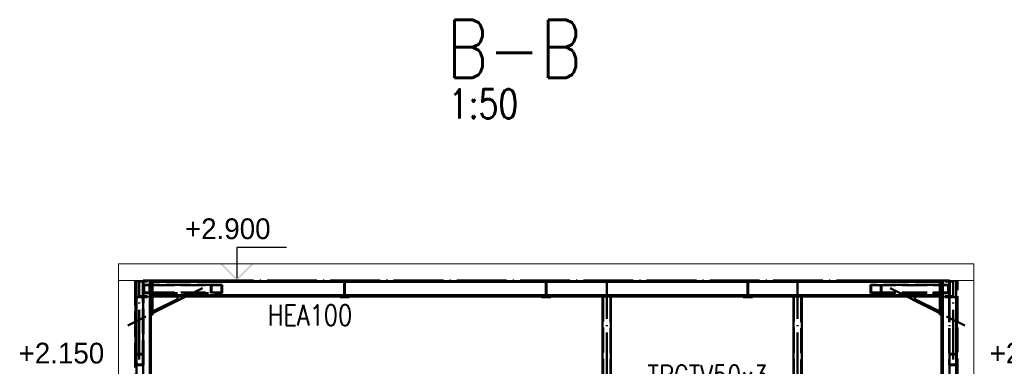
# Paper-space layout 'Layout1' of a CAD drawing. Extents: x -2 to 935, y -36 to 422.
# Tile 6 of 63: x 130 to 248, y 99 to 141. Entities that reach past the tile are written whole.
import ezdxf

# ---------------------------------------------------------------- set-up
doc = ezdxf.new("R2010")
doc.units = 0
doc.linetypes.add('ACAD_ISO02W100', pattern=[15, 12, -3])
doc.linetypes.add('ACAD_ISO04W100', pattern=[30.5, 24, -3, 0.5, -3])
for name, color, linetype, lineweight in [('SS_KOTY-VYSKOVA', 140, 'CONTINUOUS', 25), ('SS_OPLASTENI-PANEL', 9, 'CONTINUOUS', 13), ('SS_POPIS_PROFILU', 13, 'CONTINUOUS', 25), ('SS_SLOUPY', 143, 'CONTINUOUS', 50), ('SS_VAZNICE', 11, 'CONTINUOUS', 50), ('SS_ZTUŽENÍ', 81, 'CONTINUOUS', 50)]:
    doc.layers.add(name, color=color, linetype=linetype, lineweight=lineweight)
doc.styles.add('romans.shx', font='romans.shx', dxfattribs={"height": 5})

psp = doc.layouts.get("Layout1")

# ---------------------------------------------------------------- hatches: boundary and pattern name
at = {"layer": 'SS_KOTY-VYSKOVA'}
psp.add_hatch(color=256, dxfattribs=at).paths.add_polyline_path([(154.0096, 111.9484), (153.8682, 111.807), (155.8682, 109.807), (157.8682, 111.807), (157.7268, 111.9484), (155.8682, 110.0898)])

# ---------------------------------------------------------------- linework, layer by layer
for p, q in [((161.8682, 113.807), (155.8682, 113.807)), ((155.8682, 113.807), (155.8682, 110.0898)), ((155.8682, 109.807), (146.5645, 109.807))]:
    psp.add_line(p, q, dxfattribs=at)
at = {"layer": 'SS_OPLASTENI-PANEL', "ltscale": 0.25}
for p, q in [((244.7245, 111.807), (141.6045, 111.807)), ((141.6045, 111.807), (141.6045, 109.807)), ((244.7245, 109.807), (244.7245, 111.807)), ((244.7245, 109.807), (141.6045, 109.807))]:
    psp.add_line(p, q, dxfattribs=at)
at = {"layer": 'SS_OPLASTENI-PANEL', "color": 9, "linetype": 'Continuous', "ltscale": 0.25}
for p, q in [((141.6045, 109.807), (141.6045, 51.807)), ((244.7245, 51.807), (244.7245, 109.807))]:
    psp.add_line(p, q, dxfattribs=at)
at = {"layer": 'SS_SLOUPY', "color": 3, "linetype": 'ACAD_ISO02W100', "ltscale": 0.25}
for p, q in [((143.6045, 109.807), (143.6045, 52.407)), ((242.7245, 52.407), (242.7245, 109.807))]:
    psp.add_line(p, q, dxfattribs=at)
at = {"layer": 'SS_SLOUPY', "color": 1, "linetype": 'Continuous', "ltscale": 0.25}
for p, q in [((143.7645, 52.407), (143.7645, 109.807)), ((145.3645, 109.807), (145.3645, 52.407)), ((145.5245, 52.407), (145.5245, 109.807)), ((145.7247, 109.707), (145.5247, 109.707)), ((145.5247, 109.707), (145.5247, 105.687)), ((145.7247, 105.687), (145.7247, 109.707)), ((145.7249, 109.807), (145.7249, 107.887)), ((145.7249, 109.647), (240.604, 109.647)), ((240.604, 107.887), (240.604, 109.807)), ((240.8043, 109.707), (240.6043, 109.707)), ((240.6043, 109.707), (240.6043, 107.887)), ((240.8043, 105.687), (240.8043, 109.707)), ((240.8045, 109.807), (240.8045, 52.407)), ((240.9645, 52.407), (240.9645, 109.807)), ((242.5645, 109.807), (242.5645, 52.407)), ((240.604, 108.047), (145.7249, 108.047)), ((145.7247, 107.887), (145.7249, 107.887)), ((145.7247, 107.8548), (145.7891, 107.887)), ((148.7246, 107.5659), (145.7247, 106.0659)), ((145.7247, 105.887), (148.7246, 107.387)), ((145.7249, 107.887), (240.604, 107.887)), ((148.7246, 107.387), (148.7246, 107.887)), ((237.6043, 107.887), (237.6043, 107.387)), ((240.6042, 106.0659), (237.6043, 107.5659)), ((237.6043, 107.387), (240.6042, 105.887)), ((240.5398, 107.887), (240.6042, 107.8548)), ((240.6042, 107.887), (240.6042, 107.8548)), ((240.6043, 107.8548), (240.6043, 106.0659)), ((145.5247, 105.687), (145.7247, 105.687)), ((240.6042, 106.0659), (240.6042, 105.887)), ((240.6043, 105.887), (240.6043, 105.687)), ((240.6043, 105.687), (240.8043, 105.687))]:
    psp.add_line(p, q, dxfattribs=at)
at = {"layer": 'SS_SLOUPY', "color": 7, "linetype": 'ACAD_ISO04W100', "ltscale": 0.25}
for p, q in [((144.5645, 51.807), (144.5645, 109.807)), ((241.7645, 109.807), (144.5645, 109.807)), ((241.7645, 51.807), (241.7645, 109.807)), ((151.7247, 108.887), (142.7247, 104.387)), ((234.6043, 108.887), (243.6043, 104.387))]:
    psp.add_line(p, q, dxfattribs=at)
at = {"layer": 'SS_VAZNICE', "color": 3, "linetype": 'ACAD_ISO02W100', "ltscale": 0.25}
for p, q in [((144.0145, 109.807), (144.0145, 109.693)), ((144.0145, 109.693), (144.3835, 109.693)), ((144.5235, 109.553), (144.5235, 108.061)), ((144.6055, 108.061), (144.6055, 109.553)), ((144.7455, 109.693), (145.1145, 109.693)), ((145.1145, 109.693), (145.1145, 109.807)), ((168.3145, 109.807), (168.3145, 109.693)), ((168.3145, 109.693), (168.6835, 109.693)), ((168.8235, 109.553), (168.8235, 108.061)), ((168.9055, 108.061), (168.9055, 109.553)), ((169.0455, 109.693), (169.4145, 109.693)), ((169.4145, 109.693), (169.4145, 109.807)), ((192.6145, 109.807), (192.6145, 109.693)), ((192.6145, 109.693), (192.9835, 109.693)), ((193.1235, 109.553), (193.1235, 108.061)), ((193.2055, 108.061), (193.2055, 109.553)), ((193.3455, 109.693), (193.7145, 109.693)), ((193.7145, 109.693), (193.7145, 109.807)), ((216.9145, 109.807), (216.9145, 109.693)), ((216.9145, 109.693), (217.2835, 109.693)), ((217.4235, 109.553), (217.4235, 108.061)), ((217.5055, 108.061), (217.5055, 109.553)), ((217.6455, 109.693), (218.0145, 109.693)), ((218.0145, 109.693), (218.0145, 109.807)), ((241.2145, 109.807), (241.2145, 109.693)), ((241.2145, 109.693), (241.5835, 109.693)), ((241.7235, 109.553), (241.7235, 108.061)), ((241.8055, 108.061), (241.8055, 109.553)), ((241.9455, 109.693), (242.3145, 109.693)), ((242.3145, 109.693), (242.3145, 109.807)), ((144.3835, 107.921), (144.0145, 107.921)), ((144.0145, 107.921), (144.0145, 107.807)), ((144.0145, 107.807), (145.1145, 107.807)), ((145.1145, 107.921), (144.7455, 107.921)), ((145.1145, 107.807), (145.1145, 107.921)), ((168.6835, 107.921), (168.3145, 107.921)), ((168.3145, 107.921), (168.3145, 107.887)), ((169.4145, 107.921), (169.0455, 107.921)), ((169.4145, 107.887), (169.4145, 107.921)), ((192.9835, 107.921), (192.6145, 107.921)), ((192.6145, 107.921), (192.6145, 107.887)), ((193.7145, 107.921), (193.3455, 107.921)), ((193.7145, 107.887), (193.7145, 107.921)), ((217.2835, 107.921), (216.9145, 107.921)), ((216.9145, 107.921), (216.9145, 107.887)), ((218.0145, 107.921), (217.6455, 107.921)), ((218.0145, 107.887), (218.0145, 107.921)), ((241.5835, 107.921), (241.2145, 107.921)), ((241.2145, 107.921), (241.2145, 107.807)), ((241.2145, 107.807), (242.3145, 107.807)), ((242.3145, 107.921), (241.9455, 107.921)), ((242.3145, 107.807), (242.3145, 107.921))]:
    psp.add_line(p, q, dxfattribs=at)
at = {"layer": 'SS_VAZNICE', "color": 7, "linetype": 'ACAD_ISO04W100', "ltscale": 0.25}
for p, q in [((144.5645, 109.807), (144.5645, 109.807)), ((168.8645, 109.807), (168.8645, 109.807)), ((193.1645, 109.807), (193.1645, 109.807)), ((217.4645, 109.807), (217.4645, 109.807)), ((241.7645, 109.807), (241.7645, 109.807))]:
    psp.add_line(p, q, dxfattribs=at)
at = {"layer": 'SS_VAZNICE', "color": 1, "linetype": 'Continuous', "ltscale": 0.25}
for p, q in [((168.3145, 107.887), (168.3145, 107.807)), ((168.3145, 107.807), (169.4145, 107.807)), ((169.4145, 107.807), (169.4145, 107.887)), ((192.6145, 107.887), (192.6145, 107.807)), ((192.6145, 107.807), (193.7145, 107.807)), ((193.7145, 107.807), (193.7145, 107.887)), ((216.9145, 107.887), (216.9145, 107.807)), ((216.9145, 107.807), (218.0145, 107.807)), ((218.0145, 107.807), (218.0145, 107.887))]:
    psp.add_line(p, q, dxfattribs=at)
at = {"layer": 'SS_VAZNICE', "color": 3, "linetype": 'ACAD_ISO02W100', "ltscale": 0.25, "extrusion": (-3.2303e-13, -7.79261e-13, -1)}
for centre in [(-144.3835, 109.553), (-192.9835, 109.553), (-217.2835, 109.553)]:
    psp.add_arc(centre, 0.14, 90, 180, dxfattribs=at)
at = {"layer": 'SS_VAZNICE', "color": 3, "linetype": 'ACAD_ISO02W100', "ltscale": 0.25, "extrusion": (7.79444e-13, -3.22601e-13, -1)}
for centre in [(-144.7455, 109.553), (-217.6455, 109.553)]:
    psp.add_arc(centre, 0.14, 0, 90, dxfattribs=at)
at = {"layer": 'SS_VAZNICE', "color": 3, "linetype": 'ACAD_ISO02W100', "ltscale": 0.25, "extrusion": (-2.15394e-13, -5.19405e-13, -1)}
psp.add_arc((-168.6835, 109.553), 0.14, 90, 180, dxfattribs=at)
at = {"layer": 'SS_VAZNICE', "color": 3, "linetype": 'ACAD_ISO02W100', "ltscale": 0.25, "extrusion": (5.19589e-13, -2.14965e-13, -1)}
psp.add_arc((-169.0455, 109.553), 0.14, 0, 90, dxfattribs=at)
at = {"layer": 'SS_VAZNICE', "color": 3, "linetype": 'ACAD_ISO02W100', "ltscale": 0.25, "extrusion": (1.0393e-12, -4.30237e-13, -1)}
psp.add_arc((-193.3455, 109.553), 0.14, 0, 90, dxfattribs=at)
at = {"layer": 'SS_VAZNICE', "color": 3, "linetype": 'ACAD_ISO02W100', "ltscale": 0.25, "extrusion": (-5.38301e-13, -1.29897e-12, -1)}
psp.add_arc((-241.5835, 109.553), 0.14, 90, 180, dxfattribs=at)
at = {"layer": 'SS_VAZNICE', "color": 3, "linetype": 'ACAD_ISO02W100', "ltscale": 0.25, "extrusion": (1.29916e-12, -5.37872e-13, -1)}
psp.add_arc((-241.9455, 109.553), 0.14, 0, 90, dxfattribs=at)
at = {"layer": 'SS_VAZNICE', "color": 3, "linetype": 'ACAD_ISO02W100', "ltscale": 0.25, "extrusion": (-3.2303e-13, 7.79873e-13, -1)}
for centre in [(-144.3835, 108.061), (-192.9835, 108.061), (-217.2835, 108.061)]:
    psp.add_arc(centre, 0.14, 180, 270, dxfattribs=at)
at = {"layer": 'SS_VAZNICE', "color": 3, "linetype": 'ACAD_ISO02W100', "ltscale": 0.25, "extrusion": (7.79444e-13, 3.23213e-13, -1)}
for centre in [(-144.7455, 108.061), (-217.6455, 108.061)]:
    psp.add_arc(centre, 0.14, 270, 0, dxfattribs=at)
at = {"layer": 'SS_VAZNICE', "color": 3, "linetype": 'ACAD_ISO02W100', "ltscale": 0.25, "extrusion": (-2.15394e-13, 5.20017e-13, -1)}
psp.add_arc((-168.6835, 108.061), 0.14, 180, 270, dxfattribs=at)
at = {"layer": 'SS_VAZNICE', "color": 3, "linetype": 'ACAD_ISO02W100', "ltscale": 0.25, "extrusion": (5.19589e-13, 2.15578e-13, -1)}
psp.add_arc((-169.0455, 108.061), 0.14, 270, 0, dxfattribs=at)
at = {"layer": 'SS_VAZNICE', "color": 3, "linetype": 'ACAD_ISO02W100', "ltscale": 0.25, "extrusion": (1.0393e-12, 4.30849e-13, -1)}
psp.add_arc((-193.3455, 108.061), 0.14, 270, 0, dxfattribs=at)
at = {"layer": 'SS_VAZNICE', "color": 3, "linetype": 'ACAD_ISO02W100', "ltscale": 0.25, "extrusion": (-5.38301e-13, 1.29958e-12, -1)}
psp.add_arc((-241.5835, 108.061), 0.14, 180, 270, dxfattribs=at)
at = {"layer": 'SS_VAZNICE', "color": 3, "linetype": 'ACAD_ISO02W100', "ltscale": 0.25, "extrusion": (1.29916e-12, 5.38485e-13, -1)}
psp.add_arc((-241.9455, 108.061), 0.14, 270, 0, dxfattribs=at)
at = {"layer": 'SS_ZTUŽENÍ', "color": 7, "linetype": 'ACAD_ISO04W100', "ltscale": 0.25}
for p, q in [((144.1045, 100.2802), (144.1045, 109.807)), ((153.4169, 109.807), (144.5645, 109.807)), ((200.4645, 51.807), (200.4645, 109.807)), ((223.4645, 51.807), (223.4645, 109.807)), ((232.912, 109.807), (241.7645, 109.807)), ((242.2245, 100.2802), (242.2245, 109.807))]:
    psp.add_line(p, q, dxfattribs=at)
at = {"layer": 'SS_ZTUŽENÍ', "color": 3, "linetype": 'ACAD_ISO02W100', "ltscale": 0.25}
for p, q in [((145.3645, 109.307), (144.6543, 109.307)), ((144.6543, 109.307), (144.6543, 108.307)), ((144.6992, 109.247), (145.3581, 109.247)), ((144.6992, 109.247), (144.6992, 108.367)), ((145.3581, 109.247), (154.0046, 109.247)), ((145.3581, 109.247), (145.3581, 108.367)), ((145.4031, 109.307), (145.3645, 109.307)), ((145.5245, 109.307), (145.4031, 109.307)), ((145.4031, 109.307), (145.4031, 108.307)), ((145.7247, 109.307), (145.5247, 109.307)), ((154.0847, 109.307), (145.7249, 109.307)), ((152.7491, 108.307), (152.7491, 109.307)), ((152.8293, 108.367), (152.8293, 109.247)), ((154.0046, 108.367), (154.0046, 109.247)), ((154.0847, 108.307), (154.0847, 109.307)), ((240.604, 109.307), (232.2442, 109.307)), ((232.2442, 109.307), (232.2442, 108.307)), ((232.3244, 109.247), (240.9708, 109.247)), ((232.3244, 109.247), (232.3244, 108.367)), ((233.4996, 109.247), (233.4996, 108.367)), ((233.5798, 109.307), (233.5798, 108.307)), ((240.8043, 109.307), (240.6043, 109.307)), ((240.9258, 109.307), (240.8045, 109.307)), ((241.6746, 109.307), (240.9258, 109.307)), ((240.9258, 108.307), (240.9258, 109.307)), ((240.9708, 109.247), (241.6297, 109.247)), ((240.9708, 108.367), (240.9708, 109.247)), ((241.6297, 108.367), (241.6297, 109.247)), ((241.6746, 108.307), (241.6746, 109.307)), ((144.6543, 108.307), (145.3645, 108.307)), ((144.6992, 108.367), (145.3581, 108.367)), ((145.3581, 108.367), (154.0046, 108.367)), ((145.3645, 108.307), (145.4031, 108.307)), ((145.4031, 108.307), (145.5245, 108.307)), ((145.5247, 108.307), (145.7247, 108.307)), ((145.7249, 108.307), (154.0847, 108.307)), ((232.2442, 108.307), (240.604, 108.307)), ((232.3244, 108.367), (240.9708, 108.367)), ((240.6043, 108.307), (240.8043, 108.307)), ((240.8045, 108.307), (240.9258, 108.307)), ((240.9258, 108.307), (241.6746, 108.307)), ((240.9708, 108.367), (241.6297, 108.367)), ((143.6045, 107.807), (144.0145, 107.807)), ((143.6645, 107.807), (143.6645, 99.6725)), ((144.5445, 99.6725), (144.5445, 107.807)), ((144.6045, 99.5896), (144.6045, 107.807)), ((200.0245, 107.887), (200.0245, 52.307)), ((200.9045, 52.307), (200.9045, 107.887)), ((223.0245, 107.887), (223.0245, 52.307)), ((223.9045, 52.307), (223.9045, 107.887)), ((241.7245, 107.807), (241.7245, 99.5896)), ((241.7845, 107.807), (241.7845, 99.6725)), ((242.3145, 107.807), (242.7245, 107.807)), ((242.6645, 99.6725), (242.6645, 107.807)), ((143.6045, 100.9708), (144.6045, 100.9708)), ((143.6645, 100.8879), (144.5445, 100.8879)), ((241.7245, 100.9708), (242.7245, 100.9708)), ((241.7845, 100.8879), (242.6645, 100.8879)), ((143.6045, 99.5896), (144.6045, 99.5896)), ((143.6645, 99.6725), (144.5445, 99.6725)), ((241.7245, 99.5896), (242.7245, 99.5896)), ((241.7845, 99.6725), (242.6645, 99.6725))]:
    psp.add_line(p, q, dxfattribs=at)
at = {"layer": 'SS_ZTUŽENÍ', "color": 1, "linetype": 'Continuous', "ltscale": 0.25}
for p, q in [((145.7249, 109.307), (145.7247, 109.307)), ((240.6043, 109.307), (240.604, 109.307)), ((145.7247, 108.307), (145.7249, 108.307)), ((240.604, 108.307), (240.6043, 108.307)), ((199.9645, 107.887), (199.9645, 95.807)), ((200.9645, 52.307), (200.9645, 107.887)), ((222.9645, 107.887), (222.9645, 95.807)), ((223.9645, 52.307), (223.9645, 107.887))]:
    psp.add_line(p, q, dxfattribs=at)

# ---------------------------------------------------------------- texts
at = {"layer": 'SS_KOTY-VYSKOVA'}
for s, p in [('+2.900', (149.6179, 114.807)), ('+2.150', (129.5674, 99.807)), ('+2.150', (246.6193, 99.807))]:
    psp.add_text(s, height=2.5, dxfattribs=at).set_placement(p)
at = {"layer": 'SS_POPIS_PROFILU', "color": 6, "style": 'romans.shx', "width": 0.8}
psp.add_text('B-B', height=7, dxfattribs=at).set_placement((181.1497, 134.2703))
at = {"layer": 'SS_POPIS_PROFILU', "color": 2, "style": 'romans.shx', "width": 0.8}
psp.add_text('1:50', height=3.5, dxfattribs=at).set_placement((181.3999, 129.3703))
at = {"layer": 'SS_POPIS_PROFILU', "color": 13, "style": 'romans.shx', "width": 0.8}
for s, p in [('HEA100', (159.583, 104.387)), ('TRCTV50x3', (205.3821, 97.1027))]:
    psp.add_text(s, height=2.5, dxfattribs=at).set_placement(p)

doc.saveas('drawing.dxf')
